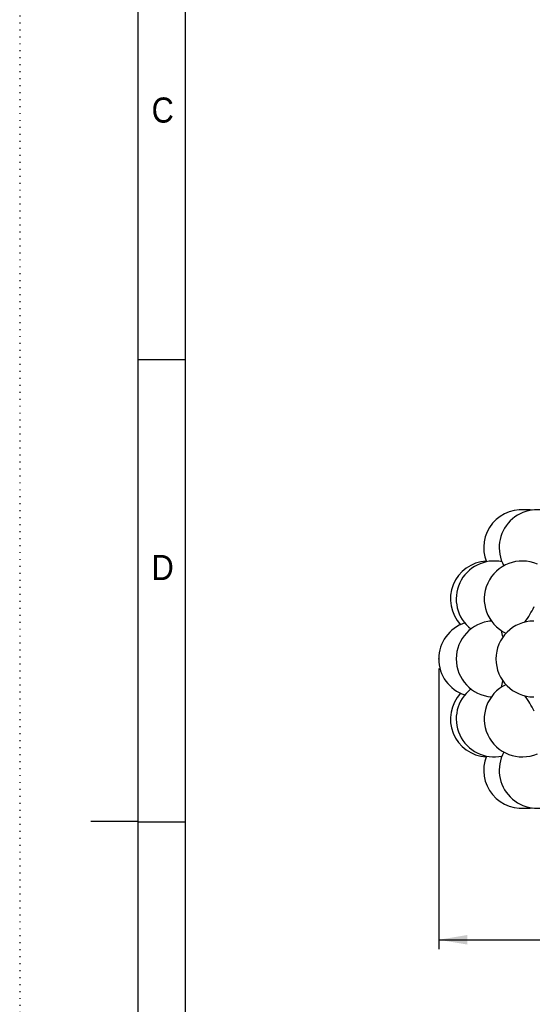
# Model space of a CAD drawing. Extents: x 0 to 297, y 0 to 420.
# Tile 8 of 24: x 0 to 54, y 191 to 295. Entities that reach past the tile are written whole.
import ezdxf

# ---------------------------------------------------------------- set-up
doc = ezdxf.new("R2010")
doc.units = 0
doc.header["$PDSIZE"] = -1
doc.linetypes.add('SLD-PUNTI', pattern=[0.635, 0, -0.635])
doc.linetypes.add('SLD-SOLIDO', pattern=[0])
doc.layers.get('0').update_dxf_attribs({"linetype": 'CONTINUOUS'})
doc.layers.add('FORMAT', color=7, linetype='SLD-SOLIDO')
doc.styles.add('SLDTEXTSTYLE3', font='GOTHIC.TTF', dxfattribs={"width": 0.913})
doc.dimstyles.new('SLDDIMSTYLE0', dxfattribs={"dimtxt": 2.645833, "dimasz": 3, "dimexe": 0, "dimexo": 0.0625, "dimgap": 0.661458, "dimtad": 0, "dimdec": 0, "dimlfac": 5, "dimrnd": 1e-09, "dimzin": 12, "dimtxsty": 'SLDTEXTSTYLE3', "dimsah": 1, "dimcen": 0.09, "dimazin": 3, "dimtfac": 1, "dimtdec": 0, "dimtofl": 0, "dimtmove": 0, "dimatfit": 3, "dimtolj": 1, "dimtzin": 12})

# ---------------------------------------------------------------- blocks, each defined once
blk = doc.blocks.new('_D')
at = {"layer": 'FORMAT', "color": 7}
for p, q in [((44.21, 226.17), (44.21, 196.55)), ((143.36, 226.17), (143.36, 196.55)), ((91.12, 202.89), (90.31, 202.89)), ((90.31, 202.89), (90.31, 195.75)), ((99.63, 202.89), (100.44, 202.89)), ((100.44, 202.89), (100.44, 195.75)), ((95.42, 199.59), (98.15, 199.59)), ((44.21, 197.55), (88, 197.55)), ((143.36, 197.55), (102.76, 197.55)), ((90.31, 195.75), (91.12, 195.75)), ((100.44, 195.75), (99.63, 195.75))]:
    blk.add_line(p, q, dxfattribs=at)
for points in [[(44.21, 197.55), (47.21, 197.05), (47.21, 198.05)], [(143.36, 197.55), (140.36, 198.05), (140.36, 197.05)]]:
    blk.add_solid(points, dxfattribs=at)
at = {"layer": 'FORMAT', "color": 7, "attachment_point": 1, "style": 'SLDTEXTSTYLE3'}
for s, insert, char_height in [('1', (95.81, 202.74), 2.65), ('19', (91.12, 200.74), 2.646), ('"', (98.54, 200.74), 2.65), ('2', (95.81, 199.13), 2.65), ('496', (92.44, 195.07), 2.646)]:
    blk.add_mtext(s, dxfattribs=dict(at, insert=insert, char_height=char_height))

msp = doc.modelspace()

# ---------------------------------------------------------------- linework, layer by layer
at = {"color": 7, "linetype": 'SLD-PUNTI'}
msp.add_line((0, 419.99), (0, 0.01), dxfattribs=at)
at = {"color": 7, "linetype": 'SLD-SOLIDO'}
for p, q in [((12.5, 12.5), (12.5, 408.5)), ((17.5, 17.5), (17.5, 403)), ((12.5, 258.75), (17.5, 258.75)), ((12.5, 210.01), (7.5, 210.01)), ((12.5, 209.99), (17.5, 209.99))]:
    msp.add_line(p, q, dxfattribs=at)
at = {"color": 1, "linetype": 'SLD-SOLIDO'}
for p, q in [((49.65, 231.15), (49.71, 231.25)), ((49.71, 223.09), (49.65, 223.19))]:
    msp.add_line(p, q, dxfattribs=at)
at = {"color": 7, "linetype": 'SLD-SOLIDO'}
for centre, start, end in [((52.95, 238.91), 78.1422, 201.8979), ((54.59, 238.91), 61.991, 208.486), ((53.51, 238.91), 82.1973, 93.998), ((49.44, 233.5), 93.3586, 222.7363), ((50.05, 233.5), 77.9409, 232.3147), ((53.01, 233.5), 66.2446, 244.7061), ((48.21, 227.17), 108.365, 251.635), ((50.05, 227.17), 94.0167, 265.9833), ((54.24, 227.17), 90, 270), ((53.01, 220.84), 115.2939, 293.7554), ((49.44, 220.84), 137.2637, 266.6414), ((50.05, 220.84), 127.6853, 282.0591), ((54.59, 215.43), 151.514, 298.009), ((52.95, 215.43), 158.1021, 281.8578), ((53.51, 215.43), 266.002, 277.8027)]:
    msp.add_arc(centre, 4, start, end, dxfattribs=at)
at = {"color": 1, "linetype": 'SLD-SOLIDO'}
for centre, radius, start, end in [((45.66, 236.65), 9.47, 323.8012, 335.2594), ((44.75, 228.24), 6.36, 11.2792, 17.5568), ((44.84, 226.07), 6.26, 342.3933, 348.7707), ((45.84, 217.8), 9.26, 24.6122, 36.3272)]:
    msp.add_arc(centre, radius, start, end, dxfattribs=at)
at = {"layer": 'FORMAT', "color": 7}
msp.add_point((44.21, 227.17), dxfattribs=at)

# ---------------------------------------------------------------- texts
at = {"color": 7, "linetype": 'CONTINUOUS', "char_height": 2.65, "attachment_point": 1, "style": 'SLDTEXTSTYLE3'}
for s, insert in [('C', (13.92, 286.39)), ('D', (13.92, 238.14))]:
    msp.add_mtext(s, dxfattribs=dict(at, insert=insert))

# ---------------------------------------------------------------- dimensions: what is measured, and where the dimension line sits
at = {"layer": 'FORMAT', "color": 7}
dim = msp.add_linear_dim(base=(44.21, 197.55), p1=(143.36, 227.17), p2=(44.21, 227.17), dimstyle='SLDDIMSTYLE0', dxfattribs=at)
dim.commit()
dim.dimension.update_dxf_attribs({"geometry": '_D', "text_midpoint": (95.38, 197.55), "dimtype": 160})

doc.saveas('drawing.dxf')
